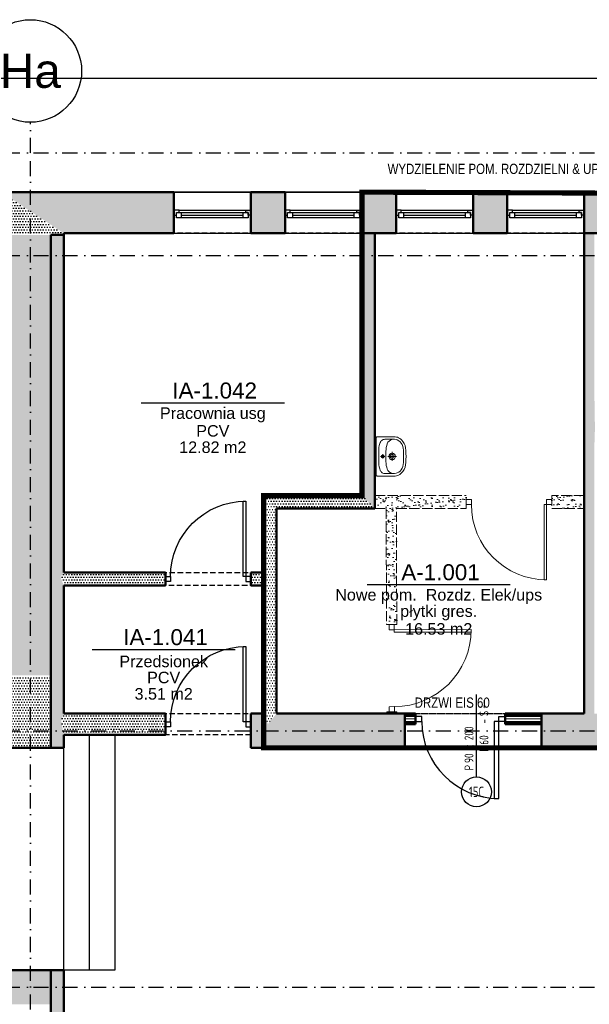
# Model space of a CAD drawing. Header units: millimetres. Extents: x 489 to 7736, y 461 to 5981.
# Tile 61 of 62: x 4515 to 5182, y 4790 to 5942. Entities that reach past the tile are written whole.
import ezdxf
from ezdxf.enums import TextEntityAlignment as Align

# ---------------------------------------------------------------- set-up
doc = ezdxf.new("R2010")
doc.units = ezdxf.units.MM
for name, pattern in [('ACAD_ISO02W100', [15, 12, -3]), ('DIVIDE', [31.75, 12.7, -6.35, 0, -6.35, 0, -6.35]), ('DOT___DASHED', [33.523888, 17.638888, -8.819444, 0.01, -7.055556]), ('HIDDEN', [9.525, 6.35, -3.175])]:
    doc.linetypes.add(name, pattern=pattern)
for name, color, linetype in [('WK-Drzwi', 9, 'Continuous'), ('WK-Drzwi IST', 8, 'Continuous'), ('WK-EtykDrzwi', 11, 'Continuous'), ('WK-EtykPom', 161, 'Continuous'), ('WK-Okna', 143, 'Continuous'), ('WK-Opisy', 143, 'Continuous'), ('WK-Otwory', 9, 'Continuous'), ('WK-PPoż', 1, 'Continuous'), ('WK-Schody', 254, 'Continuous'), ('WK-Siatka', 240, 'DOT___DASHED'), ('WK-Ściany', 7, 'Continuous')]:
    doc.layers.add(name, color=color, linetype=linetype)
doc.layers.add('WK-MEBLE', color=34, linetype='Continuous', lineweight=5)
doc.layers.add('WK-WYBURZENIA', color=6, linetype='Continuous', lineweight=5)
doc.layers.add('WK-Pomieszczenia', color=173, linetype='Continuous', plot=False)
doc.styles.add('Arial', font='micross.ttf', dxfattribs={"width": 0.9})
doc.styles.add('iso cp', font='isocpeur.ttf')
doc.styles.add('RomanS-Narrow', font='romans.shx', dxfattribs={"width": 0.8})
doc.styles.get("Standard").update_dxf_attribs({"font": 'ARIAL.TTF'})
doc.linetypes.add('BATTING', pattern='A,0.00254,-2.54,[134,ltypeshp.shx,S=2.54,R=0,X=-2.54,Y=0],-5.08,[134,ltypeshp.shx,S=2.54,R=180,X=2.54,Y=0],-2.54', length=10.16254)
pattern_1 = [(360, (699.431, 930.084), (1.5875, 3.175), [0, -3.175])]
pattern_2 = [(0, (699.431, 930.084), (1.5875, 3.175), [0, -3.175])]
pattern_3 = [(360, (699.431, 930.084), (1.5875, 3.175), [0, -3.175])]

# ---------------------------------------------------------------- blocks, each defined once
blk = doc.blocks.new('WK_Pow_tag_01_50')
at = {"color": 0, "linetype": 'ByBlock'}
blk.add_line((-2.789, 0), (2.789, 0), dxfattribs=at)
at = {"color": 0, "linetype": 'ByBlock', "style": 'Arial'}
for tag, height, p in [('POWIERZCHNIE:NUMERAUTO', 0.625, (0.071, 0.482)), ('POWIERZCHNIE:NAZWA', 0.45, (0, -0.455)), ('POWIERZCHNIE_WYKOŃCZENIE:POSADZKA', 0.45, (0, -1.091)), ('POWIERZCHNIE_STYL:POWOBLICZ', 0.45, (0, -1.728))]:
    blk.add_attdef(tag, text='', height=height, dxfattribs=at).set_placement(p, align=Align.MIDDLE)
blk = doc.blocks.new('J50a')
for p, q in [((20.9, 0), (-20.9, 0)), ((-23, -2.1), (-23, -21)), ((-20, -21), (-20, -10.2)), ((2.5, -7.7), (-2.5, -7.7)), ((0, -10.1), (0, -5.2)), ((20, -10.2), (20, -21)), ((23, -21), (23, -2.1)), ((-5.3, -18.7), (5.3, -18.7)), ((0, -24), (0, -13.5))]:
    blk.add_line(p, q)
at = {"flags": 128}
for points in [[(-20.9, 0, 0.056329), (-22.2, -0.1, 0.274623), (-22.8, -0.7, 0.078029), (-23, -2.1, 0.987626)], [(20.9, 0, -0.056329), (22.2, -0.1, -0.274623), (22.8, -0.7, -0.078029), (23, -2.1, -0.987626)], [(-20, -10.2, -0.104891), (-19.5, -7.9, -0.153237), (-17.1, -5.3, -0.096443), (-12.1, -3.6, -0.04719), (-3.1, -3), (-2.7, -3, 0.009116), (2.7, -3), (3.1, -3, -0.053543), (12.9, -3.7, -0.091574), (17.4, -5.5, -0.166964), (19.7, -8.4, -0.062926), (20, -10.2, -1.040135)], [(-23, -21, 0.111521), (-21.8, -26.3, 0.123014), (-17.6, -31.3, 0.141312), (-7.1, -34.8, 0.026087), (7.1, -34.8, 0.141312), (17.6, -31.3, 0.123014), (21.8, -26.3, 0.111521), (23, -21)]]:
    blk.add_lwpolyline(points, format="xyb", dxfattribs=at)
blk.add_lwpolyline([(13.8, -30.3, 0.212121), (19.3, -24.8, 0.157769), (19.7, -18.5, 0.270169), (14.8, -13, 0.074819), (6, -11.4), (6, -11.4), (2.2, -11.2), (-2.2, -11.2), (-6, -11.4), (-6, -11.4, 0.074819), (-14.8, -13, 0.270169), (-19.7, -18.5, 0.157769), (-19.3, -24.8, 0.212121), (-13.8, -30.3, 0.110292), (-5, -32), (0, -32), (5, -32, 0.110292)], format="xyb", close=True, dxfattribs=at)
for centre, radius in [((0, -7.7), 1.73), ((0, -18.7), 3.78), ((0, -18.7), 2.33)]:
    blk.add_circle(centre, radius)
blk = doc.blocks.new('BubbleDef')
at = {"color": 0, "linetype": 'Continuous'}
blk.add_circle((0, 0), 1.5, dxfattribs=at)
at = {"color": 0, "linetype": 'Continuous', "style": 'Arial'}
blk.add_attdef('LABEL', text='', height=1, dxfattribs=at).set_placement((0, 0), align=Align.MIDDLE)
blk = doc.blocks.new('WK_Door_Tag_02_50L')
at = {"color": 0, "linetype": 'ByBlock', "lineweight": -2}
blk.add_line((0, 0), (0, 2.75), dxfattribs=at)
blk.add_circle((0, -0.5), 0.5, dxfattribs=at)
at = {"color": 0, "linetype": 'ByBlock', "lineweight": -2, "style": 'RomanS-Narrow', "width": 0.75}
for tag, p in [('DRZWI_OBIEKTY:WYPOSAZENIESAMOZAMYKACZ', (0.1, 2.031)), ('DRZWI_OBIEKTY:WYPOSAZENIEKRATKAWENT', (0.1, 1.781)), ('DRZWI_OBIEKTY:KONTROLADOSTĘPU', (0.1, 2.28)), ('DRZWI_STYL:KLASAPPOŻ', (0.1, 0.839))]:
    blk.add_attdef(tag, text='', height=0.3, rotation=90, dxfattribs=at).set_placement(p, align=Align.TOP_LEFT)
for tag, p in [('DRZWI_STYL:KIERUNEKOTWIERANIAZNAK', (-0.1, 0.214)), ('DRZWI_STYL:ROZMIAR', (-0.1, 0.464))]:
    blk.add_attdef(tag, p, '', height=0.3, rotation=90, dxfattribs=at)
at = {"color": 0, "linetype": 'ByBlock', "lineweight": -2, "style": 'RomanS-Narrow', "width": 0.75, "flags": 4}
blk.add_attdef('DRZWI_OBIEKTY:SYMBOL', text='', height=0.35, rotation=360, dxfattribs=at).set_placement((0, -0.5), align=Align.MIDDLE_CENTER)

msp = doc.modelspace()

# ---------------------------------------------------------------- hatches: boundary and pattern name
at = {"layer": 'WK-WYBURZENIA', "linetype": 'Continuous', "lineweight": 0}
h = msp.add_hatch(dxfattribs=at)
h.set_pattern_fill('AR-SAND', color=6, scale=0.2, style=0)
h.set_pattern_definition([(37.5, (699.431, 930.084), (-0.320006, 9.788265), [0, -7.7216, 0, -8.636, 0, -8.255]), (7.5, (699.431, 930.084), (8.990466, 14.336502), [0, -4.1656, 0, -6.9596, 0, -2.667]), (327.5, (693.183, 930.084), (15.819847, 0.028744), [0, -2.54, 0, -9.144, 0, -11.938]), (317.5, (693.183, 930.084), (15.27113, 4.458586), [0, -1.27, 0, -5.9944, 0, -6.858])])
h.paths.add_polyline_path([(5175.68, 5369.81), (5175.68, 5384.81), (5137.68, 5384.81), (5137.68, 5369.81)], flags=0)
h.paths.add_polyline_path([(5037.68, 5369.81), (5037.68, 5384.81), (4956.03, 5384.81), (4952.03, 5373.81), (4956.03, 5369.81)], flags=0)
h.paths.add_polyline_path([(4944.03, 5369.81), (4952.03, 5373.81), (4956.03, 5384.81), (4930.68, 5384.81), (4930.68, 5369.81)], flags=0)
h = msp.add_hatch(dxfattribs=at)
h.set_pattern_fill('AR-SAND', color=6, scale=0.2, style=0)
h.set_pattern_definition([(37.5, (699.431, 930.084), (-0.320006, 9.788265), [0, -7.7216, 0, -8.636, 0, -8.255]), (7.5, (699.431, 930.084), (8.990466, 14.336502), [0, -4.1656, 0, -6.9596, 0, -2.667]), (327.5, (693.183, 930.084), (15.819847, 0.028744), [0, -2.54, 0, -9.144, 0, -11.938]), (317.5, (693.183, 930.084), (15.27113, 4.458586), [0, -1.27, 0, -5.9944, 0, -6.858])])
h.paths.add_polyline_path([(4956.03, 5369.81), (4952.03, 5373.81), (4944.03, 5369.81), (4944.35, 5233.95), (4956.35, 5233.98)], flags=0)
h.paths.add_polyline_path([(4956.58, 5131.98), (4944.58, 5131.95), (4944.59, 5129.82), (4956.59, 5129.85)], flags=0)
at = {"layer": 'WK-Ściany', "linetype": 'Continuous', "lineweight": -3}
h = msp.add_hatch(dxfattribs=at)
h.set_pattern_fill('DOTS', color=253, scale=2, style=0)
h.set_pattern_definition(pattern_1)
h.paths.add_polyline_path([(4566.68, 5689.81), (4566.68, 5691.81), (4493.68, 5739.81), (4493.68, 5689.81), (4551.68, 5689.81)], flags=0)
h = msp.add_hatch(dxfattribs=at)
h.set_pattern_fill('DOTS', color=253, scale=2, style=0)
h.set_pattern_definition(pattern_2)
h.paths.add_polyline_path([(4493.68, 5739.81), (4566.68, 5691.81), (4695.68, 5691.81), (4695.68, 5739.81)], flags=0)
h.paths.add_polyline_path([(4785.68, 5739.81), (4785.68, 5691.81), (4825.68, 5691.81), (4825.68, 5739.81)], flags=0)
h.paths.add_polyline_path([(4915.68, 5739.81), (4915.68, 5691.81), (4955.68, 5691.81), (4955.68, 5739.81)], flags=0)
h.paths.add_polyline_path([(5045.68, 5739.81), (5045.68, 5691.81), (5085.68, 5691.81), (5085.68, 5739.81)], flags=0)
h.paths.add_polyline_path([(5175.68, 5739.81), (5175.68, 5691.81), (5215.68, 5691.81), (5215.68, 5739.81)], flags=0)
h.paths.add_polyline_path([(5305.68, 5739.81), (5305.68, 5691.81), (5345.68, 5691.81), (5345.68, 5739.81)], flags=0)
h.paths.add_polyline_path([(5435.68, 5739.81), (5435.68, 5691.81), (5765.68, 5691.81), (5813.68, 5739.81)], flags=0)
h = msp.add_hatch(dxfattribs=at)
h.set_pattern_fill('DOTS', color=253, scale=2, style=0)
h.set_pattern_definition([(2e-11, (699.431, 930.084), (1.5875, 3.175), [0, -3.175])])
h.paths.add_polyline_path([(4118.68, 5641.81), (4153.68, 5641.81), (4153.68, 5689.81), (3858.68, 5689.81), (3858.68, 5641.81), (3878.68, 5641.81), (3885.35, 5656.98), (3888.68, 5641.81), (4103.68, 5641.81), (4113.68, 5656.56)], flags=0)
h.paths.add_polyline_path([(4243.68, 5689.81), (4243.68, 5641.81), (4308.68, 5641.81), (4308.68, 5689.81)], flags=0)
h.paths.add_polyline_path([(4398.68, 5689.81), (4398.68, 5641.81), (4503.68, 5641.81), (4551.68, 5641.81), (4551.68, 5689.81), (4493.68, 5689.81)], flags=0)
h.paths.add_polyline_path([(3483.68, 5689.81), (3483.68, 5641.81), (3613.68, 5641.81), (3613.68, 5689.81)], flags=0)
h.paths.add_polyline_path([(3703.68, 5689.81), (3703.68, 5641.81), (3768.68, 5641.81), (3768.68, 5689.81)], flags=0)
h.paths.add_polyline_path([(2883.68, 5689.81), (2873.68, 5673.81), (2883.68, 5641.81), (2928.68, 5641.81), (2928.68, 5689.81)], flags=0)
h.paths.add_polyline_path([(3018.68, 5689.81), (3018.68, 5641.81), (3083.68, 5641.81), (3083.68, 5689.81)], flags=0)
h.paths.add_polyline_path([(3173.68, 5689.81), (3188.68, 5641.81), (3378.68, 5641.81), (3393.68, 5689.81)], flags=0)
h = msp.add_hatch(dxfattribs=at)
h.set_pattern_fill('DOTS', color=253, scale=2, style=0)
h.set_pattern_definition([(360, (699.431, 930.084), (1.5875, 3.175), [0, -3.175])])
h.paths.add_polyline_path([(4566.68, 5104.85), (4563.77, 5121.51), (4551.68, 5129.85), (4551.68, 5089.81), (4566.68, 5089.81)], flags=0)
h.paths.add_polyline_path([(4566.68, 5689.81), (4551.68, 5689.81), (4551.68, 5294.81), (4562.93, 5289.81), (4566.68, 5294.81)], flags=0)
h.paths.add_polyline_path([(4566.68, 5279.81), (4562.93, 5289.81), (4551.68, 5294.81), (4551.68, 5129.85), (4563.77, 5121.51), (4566.68, 5129.85)], flags=0)
h = msp.add_hatch(dxfattribs=at)
h.set_pattern_fill('DOTS', color=253, scale=2, style=0)
h.set_pattern_definition(pattern_3)
h.paths.add_polyline_path([(4930.68, 5691.81), (4915.68, 5691.81), (4915.68, 5384.81), (4930.68, 5369.81)], flags=0)
h = msp.add_hatch(dxfattribs=at)
h.set_pattern_fill('DOTS', color=253, scale=2, style=0)
h.set_pattern_definition(pattern_3)
h.paths.add_polyline_path([(5187.68, 5691.81), (5175.68, 5691.81), (5175.68, 5444.81), (5188.27, 5463.14), (5187.68, 5499.81)], flags=0)
h.paths.add_polyline_path([(5187.68, 5444.81), (5188.27, 5463.14), (5175.68, 5444.81), (5175.68, 5129.85), (5183.68, 5117.5), (5187.68, 5129.85)], flags=0)
h = msp.add_hatch(dxfattribs=at)
h.set_pattern_fill('DOTS', color=253, scale=2, style=0)
h.set_pattern_definition([(360, (699.431, 930.084), (1.5875, 3.175), [0, -3.175])])
h.paths.add_polyline_path([(4551.68, 5641.81), (4503.68, 5641.81), (4503.68, 5174.68), (4551.68, 5174.68)], flags=0)
h = msp.add_hatch(dxfattribs=at)
h.set_pattern_fill('DOTS', color=253, scale=2, style=0)
h.set_pattern_definition(pattern_1)
h.paths.add_polyline_path([(4800.68, 5129.85), (4805.68, 5117.75), (4815.68, 5129.85), (4815.68, 5294.81), (4804.43, 5289.81), (4800.68, 5279.81)], flags=0)
h.paths.add_polyline_path([(4800.68, 5294.81), (4804.43, 5289.81), (4815.68, 5294.81), (4815.68, 5369.81), (4800.68, 5384.81)], flags=0)
h = msp.add_hatch(dxfattribs=at)
h.set_pattern_fill('DOTS', color=253, scale=2, style=0)
h.set_pattern_definition([(360, (699.431, 930.084), (1.5875, 3.175), [0, -3.175])])
h.paths.add_polyline_path([(4930.68, 5369.81), (4915.68, 5384.81), (4800.68, 5384.81), (4815.68, 5369.81)], flags=0)
h = msp.add_hatch(dxfattribs=at)
h.set_pattern_fill('DOTS', color=253, scale=2, style=0)
h.set_pattern_definition(pattern_2)
h.paths.add_polyline_path([(4566.68, 5294.81), (4562.93, 5289.81), (4566.68, 5279.81), (4685.68, 5279.81), (4685.68, 5294.81)], flags=0)
h.paths.add_polyline_path([(4785.68, 5294.81), (4785.68, 5279.81), (4800.68, 5279.81), (4804.43, 5289.81), (4800.68, 5294.81)], flags=0)
h = msp.add_hatch(dxfattribs=at)
h.set_pattern_fill('DOTS', color=253, scale=2, style=0)
h.set_pattern_definition([(6e-13, (699.431, 930.084), (1.5875, 3.175), [0, -3.175])])
h.paths.add_polyline_path([(4468.72, 5104.81), (4468.72, 5089.81), (4551.68, 5089.81), (4551.68, 5174.68), (4503.68, 5174.68), (4468.72, 5174.68)], flags=0)
h = msp.add_hatch(dxfattribs=at)
h.set_pattern_fill('DOTS', color=253, scale=2, angle=360, style=0)
h.set_pattern_definition([(360, (699.431, 930.084), (1.5875, 3.175), [0, -3.175])])
h.paths.add_polyline_path([(4566.68, 5129.85), (4563.77, 5121.51), (4566.68, 5104.85), (4685.68, 5104.85), (4685.68, 5129.85)], flags=0)
h.paths.add_polyline_path([(4785.68, 5129.85), (4785.68, 5104.85)], flags=0)
h = msp.add_hatch(dxfattribs=at)
h.set_pattern_fill('DOTS', color=253, scale=2, style=0)
h.set_pattern_definition([(2e-11, (699.431, 930.084), (1.5875, 3.175), [0, -3.175])])
h.paths.add_polyline_path([(5187.68, 5129.85), (5183.68, 5117.5), (5187.68, 5089.81), (5265.68, 5089.81), (5265.68, 5104.81), (5265.68, 5129.81), (5265.68, 5129.85)], flags=0)
h.paths.add_polyline_path([(4785.68, 5129.85), (4785.68, 5104.85), (4785.68, 5089.81), (4800.68, 5089.81), (4805.68, 5117.75), (4800.68, 5129.85)], flags=0)
h.paths.add_polyline_path([(4815.68, 5129.85), (4805.68, 5117.75), (4800.68, 5089.81), (4965.68, 5089.81), (4965.68, 5129.85)], flags=0)
h.paths.add_polyline_path([(5125.68, 5129.85), (5125.68, 5089.81), (5187.68, 5089.81), (5183.68, 5117.5), (5175.68, 5129.85)], flags=0)
h = msp.add_hatch(dxfattribs=at)
h.set_pattern_fill('DOTS', color=253, scale=2, style=0)
h.set_pattern_definition([(2e-11, (699.431, 930.084), (1.5875, 3.175), [0, -3.175])])
h.paths.add_polyline_path([(3276.68, 4804.81), (3298.77, 4789.81), (3336.68, 4789.81), (3763.68, 4789.81), (3763.68, 4829.81), (3276.68, 4829.81)], flags=0)
h.paths.add_polyline_path([(3883.68, 4829.81), (3883.68, 4789.81), (4278.68, 4789.81), (4283.68, 4801.89), (4293.68, 4789.81), (4323.68, 4789.81), (4323.68, 4829.81)], flags=0)
h.paths.add_polyline_path([(4443.68, 4829.81), (4443.68, 4789.81), (4503.68, 4789.81), (4551.68, 4789.81), (4551.68, 4829.81)], flags=0)
h = msp.add_hatch(dxfattribs=at)
h.set_pattern_fill('DOTS', color=253, scale=2, style=0)
h.set_pattern_definition([(360, (699.431, 930.084), (1.5875, 3.175), [0, -3.175])])
h.paths.add_polyline_path([(4566.68, 4829.81), (4551.68, 4829.81), (4551.68, 4255.31), (4566.68, 4280.31)], flags=0)

# ---------------------------------------------------------------- linework, layer by layer
at = {"color": 1, "linetype": 'DIVIDE', "const_width": 6}
msp.add_lwpolyline([(4915.68, 5739.81), (5478.18, 5737.59), (5480.68, 5104.81), (5265.68, 5104.81), (5265.68, 5089.81), (5187.68, 5089.81), (4800.68, 5089.81), (4800.68, 5384.81), (4915.68, 5384.81)], close=True, dxfattribs=at)
at = {"layer": 'WK-Drzwi', "color": 9, "linetype": 'Continuous', "lineweight": -3}
for points in [[(4985.7, 5126.6), (4978.2, 5126.6), (4978.2, 5120.6), (4985.7, 5120.6)], [(5075.7, 5126.6), (5083.2, 5126.6), (5083.2, 5120.6), (5075.7, 5120.6)], [(5075.7, 5120.6), (5070.3, 5120.6), (5070.3, 5030.6), (5075.7, 5030.6)]]:
    msp.add_lwpolyline(points, close=True, dxfattribs=at)
at = {"layer": 'WK-Drzwi', "color": 8, "linetype": 'Continuous', "lineweight": -3}
msp.add_arc((5075.7, 5120.6), 90, 180, 270, dxfattribs=at)
at = {"layer": 'WK-Drzwi IST', "color": 8, "linetype": 'Continuous', "lineweight": -3}
for points in [[(4779.68, 5290.31), (4776.68, 5290.31), (4776.68, 5378.31), (4779.68, 5378.31)], [(4691.68, 5284.31), (4685.68, 5284.31), (4685.68, 5290.31), (4691.68, 5290.31)], [(4779.68, 5284.31), (4785.68, 5284.31), (4785.68, 5290.31), (4779.68, 5290.31)], [(4779.68, 5120.35), (4776.68, 5120.35), (4776.68, 5208.35), (4779.68, 5208.35)], [(4691.68, 5114.35), (4685.68, 5114.35), (4685.68, 5120.35), (4691.68, 5120.35)], [(4779.68, 5114.35), (4785.68, 5114.35), (4785.68, 5120.35), (4779.68, 5120.35)]]:
    msp.add_lwpolyline(points, close=True, dxfattribs=at)
at = {"layer": 'WK-Drzwi IST', "color": 8, "linetype": 'Continuous', "lineweight": -3, "extrusion": (0, 0, -1)}
for centre in [(-4779.68, 5290.31), (-4779.68, 5120.35)]:
    msp.add_arc(centre, 88, 0, 90, dxfattribs=at)
at = {"layer": 'WK-MEBLE', "ltscale": 1.3}
msp.add_lwpolyline([(5175.68, 5444.81), (5175.68, 5315.98)], dxfattribs=at)
at = {"layer": 'WK-Okna', "color": 143, "linetype": 'Continuous', "lineweight": -3}
for p, q in [((4695.68, 5739.81), (4785.68, 5739.81)), ((4825.68, 5739.81), (4915.68, 5739.81)), ((4955.68, 5739.81), (5045.68, 5739.81)), ((5085.68, 5739.81), (5175.68, 5739.81)), ((4701.68, 5718.81), (4779.68, 5718.81)), ((4704.68, 5709.81), (4704.68, 5715.81)), ((4704.68, 5712.81), (4776.68, 5712.81)), ((4776.68, 5709.81), (4776.68, 5715.81)), ((4831.68, 5718.81), (4909.68, 5718.81)), ((4834.68, 5709.81), (4834.68, 5715.81)), ((4834.68, 5712.81), (4906.68, 5712.81)), ((4906.68, 5709.81), (4906.68, 5715.81)), ((4961.68, 5718.81), (5039.68, 5718.81)), ((4964.68, 5709.81), (4964.68, 5715.81)), ((4964.68, 5712.81), (5036.68, 5712.81)), ((5036.68, 5709.81), (5036.68, 5715.81)), ((5091.68, 5718.81), (5169.68, 5718.81)), ((5094.68, 5709.81), (5094.68, 5715.81)), ((5094.68, 5712.81), (5166.68, 5712.81)), ((5166.68, 5709.81), (5166.68, 5715.81)), ((4695.68, 5691.81), (4785.68, 5691.81)), ((4825.68, 5691.81), (4915.68, 5691.81)), ((4955.68, 5691.81), (5045.68, 5691.81)), ((5085.68, 5691.81), (5175.68, 5691.81))]:
    msp.add_line(p, q, dxfattribs=at)
for points in [[(4701.68, 5718.81), (4695.68, 5718.81), (4695.68, 5712.81), (4698.68, 5712.81), (4698.68, 5715.81), (4701.68, 5715.81)], [(4698.68, 5709.81), (4698.68, 5715.81), (4782.68, 5715.81), (4782.68, 5709.81)], [(4779.68, 5718.81), (4785.68, 5718.81), (4785.68, 5712.81), (4782.68, 5712.81), (4782.68, 5715.81), (4779.68, 5715.81)], [(4831.68, 5718.81), (4825.68, 5718.81), (4825.68, 5712.81), (4828.68, 5712.81), (4828.68, 5715.81), (4831.68, 5715.81)], [(4828.68, 5709.81), (4828.68, 5715.81), (4912.68, 5715.81), (4912.68, 5709.81)], [(4909.68, 5718.81), (4915.68, 5718.81), (4915.68, 5712.81), (4912.68, 5712.81), (4912.68, 5715.81), (4909.68, 5715.81)], [(4961.68, 5718.81), (4955.68, 5718.81), (4955.68, 5712.81), (4958.68, 5712.81), (4958.68, 5715.81), (4961.68, 5715.81)], [(4958.68, 5709.81), (4958.68, 5715.81), (5042.68, 5715.81), (5042.68, 5709.81)], [(5039.68, 5718.81), (5045.68, 5718.81), (5045.68, 5712.81), (5042.68, 5712.81), (5042.68, 5715.81), (5039.68, 5715.81)], [(5091.68, 5718.81), (5085.68, 5718.81), (5085.68, 5712.81), (5088.68, 5712.81), (5088.68, 5715.81), (5091.68, 5715.81)], [(5088.68, 5709.81), (5088.68, 5715.81), (5172.68, 5715.81), (5172.68, 5709.81)], [(5169.68, 5718.81), (5175.68, 5718.81), (5175.68, 5712.81), (5172.68, 5712.81), (5172.68, 5715.81), (5169.68, 5715.81)]]:
    msp.add_lwpolyline(points, close=True, dxfattribs=at)
at = {"layer": 'WK-Opisy', "ltscale": 1.3}
msp.add_lwpolyline([(673.68, 5873.08), (5813.68, 5873.08)], dxfattribs=at)
at = {"layer": 'WK-Opisy'}
msp.add_lwpolyline([(673.68, 5689.81), (673.68, 4219.81), (893.68, 4219.81), (1183.68, 4219.81), (4553.68, 4219.8), (4553.68, 3218.31), (5747.68, 3218.31), (5747.68, 4239.81), (5813.68, 4239.81), (5813.68, 4787.81), (5813.68, 5739.81), (4493.68, 5739.81), (4493.68, 5691.81), (2883.68, 5689.81), (2883.68, 5809.81), (2323.68, 5809.81), (2323.68, 5689.81)], close=True, dxfattribs=at)
at = {"layer": 'WK-Otwory', "color": 9, "linetype": 'HIDDEN', "lineweight": -3}
for p, q in [((4695.68, 5739.81), (4785.68, 5739.81)), ((4825.68, 5739.81), (4915.68, 5739.81)), ((4955.68, 5739.81), (5045.68, 5739.81)), ((5085.68, 5739.81), (5175.68, 5739.81)), ((4695.68, 5691.81), (4785.68, 5691.81)), ((4825.68, 5691.81), (4915.68, 5691.81)), ((4955.68, 5691.81), (5045.68, 5691.81)), ((5085.68, 5691.81), (5175.68, 5691.81)), ((4965.68, 5129.85), (5125.68, 5129.85)), ((4965.68, 5089.81), (5125.68, 5089.81))]:
    msp.add_line(p, q, dxfattribs=at)
at = {"layer": 'WK-Otwory', "color": 9, "linetype": 'Continuous', "lineweight": -3}
for p, q in [((4695.68, 5739.81), (4695.68, 5691.81)), ((4785.68, 5739.81), (4785.68, 5691.81)), ((4825.68, 5739.81), (4825.68, 5691.81)), ((4915.68, 5739.81), (4915.68, 5691.81)), ((4955.68, 5739.81), (4955.68, 5691.81)), ((5045.68, 5739.81), (5045.68, 5691.81)), ((5085.68, 5739.81), (5085.68, 5691.81)), ((5175.68, 5739.81), (5175.68, 5691.81)), ((4965.68, 5129.85), (4965.68, 5089.81)), ((5125.68, 5129.85), (5125.68, 5089.81))]:
    msp.add_line(p, q, dxfattribs=at)
at = {"layer": 'WK-Pomieszczenia', "color": 173, "linetype": 'HIDDEN', "lineweight": -3}
for p, q in [((4566.68, 5294.81), (4566.68, 5691.81)), ((4915.68, 5691.81), (4566.68, 5691.81)), ((4915.68, 5384.81), (4915.68, 5691.81)), ((4930.68, 5691.81), (4930.68, 5369.81)), ((5175.68, 5691.81), (4930.68, 5691.81)), ((5175.68, 5129.85), (5175.68, 5691.81)), ((4800.68, 5294.81), (4800.68, 5384.81)), ((4800.68, 5384.81), (4915.68, 5384.81)), ((4930.68, 5369.81), (4815.68, 5369.81)), ((4815.68, 5369.81), (4815.68, 5129.85)), ((4566.68, 5294.81), (4800.68, 5294.81)), ((4800.68, 5279.81), (4566.68, 5279.81)), ((4566.68, 5279.81), (4566.68, 5129.85)), ((4800.68, 5129.85), (4800.68, 5279.81)), ((4566.68, 5129.85), (4800.68, 5129.85)), ((4815.68, 5129.85), (5175.68, 5129.85)), ((4785.68, 5104.85), (4566.68, 5104.85)), ((4566.68, 5104.85), (4566.68, 5089.81)), ((4785.68, 5089.81), (4785.68, 5104.85)), ((4566.68, 5089.81), (1296.68, 5089.81)), ((4785.68, 5089.81), (5265.68, 5089.81)), ((1296.68, 4829.81), (4566.68, 4829.81)), ((4566.68, 4829.81), (4566.68, 4280.75))]:
    msp.add_line(p, q, dxfattribs=at)
at = {"layer": 'WK-Schody', "ltscale": 0.5}
for points in [[(4626.68, 5104.81), (4626.68, 4829.81), (4566.68, 4829.81), (4566.68, 5089.81)], [(4596.68, 5104.81), (4596.68, 4829.81)]]:
    msp.add_lwpolyline(points, dxfattribs=at)
at = {"layer": 'WK-Siatka', "color": 240, "linetype": 'DOT___DASHED', "lineweight": -3}
for p, q in [((4527.68, 5785.65), (4527.68, 5821.53)), ((699.43, 5785.65), (5789.68, 5785.65)), ((4527.68, 3640.81), (4527.68, 5785.65)), ((699.43, 5665.81), (5789.68, 5665.81)), ((699.43, 5109.81), (5789.68, 5109.81)), ((699.43, 4809.81), (5789.68, 4809.81))]:
    msp.add_line(p, q, dxfattribs=at)
at = {"layer": 'WK-WYBURZENIA', "color": 6, "linetype": 'ACAD_ISO02W100', "lineweight": 0}
for p, q in [((4930.68, 5384.81), (5037.68, 5384.81)), ((4930.68, 5384.81), (4930.68, 5369.81)), ((5037.68, 5369.81), (5037.68, 5384.81)), ((5175.68, 5384.81), (5137.68, 5384.81)), ((5137.68, 5384.81), (5137.68, 5369.81)), ((5175.68, 5369.81), (5175.68, 5384.81)), ((4930.68, 5369.81), (4944.03, 5369.81)), ((4944.03, 5369.81), (4944.35, 5233.95)), ((4956.03, 5369.81), (5037.68, 5369.81)), ((4956.35, 5233.98), (4956.03, 5369.81)), ((5137.68, 5369.81), (5175.68, 5369.81)), ((4944.35, 5233.95), (4956.35, 5233.98)), ((4956.58, 5131.98), (4944.58, 5131.95)), ((4944.58, 5131.95), (4944.59, 5129.82)), ((4944.59, 5129.82), (4956.59, 5129.85)), ((4956.59, 5129.85), (4956.58, 5131.98))]:
    msp.add_line(p, q, dxfattribs=at)
at = {"layer": 'WK-WYBURZENIA', "color": 6, "linetype": 'Continuous', "lineweight": 5}
for points in [[(5043.68, 5380.31), (5037.68, 5380.31), (5037.68, 5374.31), (5043.68, 5374.31)], [(5131.68, 5380.31), (5137.68, 5380.31), (5137.68, 5374.31), (5131.68, 5374.31)], [(5131.68, 5374.31), (5128.68, 5374.31), (5128.68, 5286.31), (5131.68, 5286.31)], [(4947.36, 5227.96), (4947.35, 5233.96), (4953.35, 5233.97), (4953.36, 5227.97)], [(4953.36, 5227.97), (4953.37, 5224.97), (5043.37, 5225.18), (5043.36, 5228.18)], [(4947.57, 5137.96), (4947.58, 5131.96), (4953.58, 5131.97), (4953.57, 5137.97)]]:
    msp.add_lwpolyline(points, close=True, dxfattribs=at)
at = {"layer": 'WK-WYBURZENIA', "color": 8, "linetype": 'Continuous', "lineweight": 5}
for centre, radius, start, end in [((5131.68, 5374.31), 88, 180, 270), ((4953.36, 5227.97), 90, 270.13234, 0.13234)]:
    msp.add_arc(centre, radius, start, end, dxfattribs=at)
at = {"layer": 'WK-Ściany', "color": 7, "linetype": 'Continuous', "lineweight": 50}
for p, q in [((4695.68, 5739.81), (4493.68, 5739.81)), ((4695.68, 5691.81), (4695.68, 5739.81)), ((4785.68, 5739.81), (4785.68, 5691.81)), ((4825.68, 5739.81), (4785.68, 5739.81)), ((4825.68, 5691.81), (4825.68, 5739.81)), ((4915.68, 5739.81), (4915.68, 5691.81)), ((4955.68, 5739.81), (4915.68, 5739.81)), ((4955.68, 5691.81), (4955.68, 5739.81)), ((5045.68, 5739.81), (5045.68, 5691.81)), ((5085.68, 5739.81), (5045.68, 5739.81)), ((5085.68, 5691.81), (5085.68, 5739.81)), ((5175.68, 5739.81), (5175.68, 5691.81)), ((5215.68, 5739.81), (5175.68, 5739.81)), ((4551.68, 5641.81), (4551.68, 5689.81)), ((4551.68, 5689.81), (4566.68, 5689.81)), ((4551.68, 5089.81), (4551.68, 5689.81)), ((4566.68, 5689.81), (4551.68, 5689.81)), ((4566.68, 5689.81), (4566.68, 5691.81)), ((4566.68, 5691.81), (4695.68, 5691.81)), ((4566.68, 5294.81), (4566.68, 5689.81)), ((4785.68, 5691.81), (4825.68, 5691.81)), ((4915.68, 5691.81), (4955.68, 5691.81)), ((4930.68, 5691.81), (4915.68, 5691.81)), ((4915.68, 5691.81), (4915.68, 5384.81)), ((4930.68, 5369.81), (4930.68, 5691.81)), ((5045.68, 5691.81), (5085.68, 5691.81)), ((5175.68, 5691.81), (5215.68, 5691.81)), ((5175.68, 5129.85), (5175.68, 5691.81)), ((5187.68, 5691.81), (5175.68, 5691.81)), ((4551.68, 5174.68), (4551.68, 5641.81)), ((4800.68, 5384.81), (4800.68, 5294.81)), ((4915.68, 5384.81), (4800.68, 5384.81)), ((4815.68, 5129.85), (4815.68, 5369.81)), ((4815.68, 5369.81), (4930.68, 5369.81)), ((4685.68, 5294.81), (4566.68, 5294.81)), ((4685.68, 5279.81), (4685.68, 5294.81)), ((4785.68, 5294.81), (4785.68, 5279.81)), ((4800.68, 5294.81), (4785.68, 5294.81)), ((4566.68, 5279.81), (4685.68, 5279.81)), ((4566.68, 5129.85), (4566.68, 5279.81)), ((4785.68, 5279.81), (4800.68, 5279.81)), ((4800.68, 5279.81), (4800.68, 5129.85)), ((4551.68, 5089.81), (4551.68, 5174.68)), ((4685.68, 5129.85), (4566.68, 5129.85)), ((4685.68, 5104.85), (4685.68, 5129.85)), ((4785.68, 5129.85), (4785.68, 5104.85)), ((4800.68, 5129.85), (4785.68, 5129.85)), ((4965.68, 5129.85), (4815.68, 5129.85)), ((4965.68, 5089.81), (4965.68, 5129.85)), ((4978.2, 5129.85), (4965.68, 5129.85)), ((4965.68, 5129.85), (4965.68, 5117.35)), ((4978.2, 5127.35), (4965.68, 5127.35)), ((4978.2, 5117.35), (4978.2, 5129.85)), ((5125.68, 5129.85), (5083.2, 5129.85)), ((5083.2, 5129.85), (5083.2, 5117.35)), ((5125.68, 5127.35), (5083.2, 5127.35)), ((5125.68, 5129.85), (5125.68, 5089.81)), ((5175.68, 5129.85), (5125.68, 5129.85)), ((5125.68, 5117.35), (5125.68, 5129.85)), ((4965.68, 5119.85), (4978.2, 5119.85)), ((4965.68, 5117.35), (4978.2, 5117.35)), ((5083.2, 5119.85), (5125.68, 5119.85)), ((5083.2, 5117.35), (5125.68, 5117.35)), ((4566.68, 5104.85), (4685.68, 5104.85)), ((4566.68, 5089.81), (4566.68, 5104.85)), ((4785.68, 5104.85), (4785.68, 5089.81)), ((4468.72, 5089.81), (4551.68, 5089.81)), ((4551.68, 5089.81), (4566.68, 5089.81)), ((4785.68, 5089.81), (4965.68, 5089.81)), ((5125.68, 5089.81), (5265.68, 5089.81)), ((4551.68, 4829.81), (4443.68, 4829.81)), ((4551.68, 4789.81), (4551.68, 4829.81)), ((4566.68, 4829.81), (4551.68, 4829.81)), ((4551.68, 4829.81), (4551.68, 4255.31)), ((4566.68, 4280.31), (4566.68, 4829.81))]:
    msp.add_line(p, q, dxfattribs=at)
at = {"layer": 'WK-Ściany', "color": 7, "linetype": 'Continuous', "lineweight": -3}
for p, q in [((4965.68, 5128.6), (4978.2, 5128.6)), ((4978.2, 5128.6), (4965.68, 5128.6)), ((4965.68, 5127.35), (4978.2, 5127.35)), ((5083.2, 5128.6), (5125.68, 5128.6)), ((5125.68, 5128.6), (5083.2, 5128.6)), ((5083.2, 5127.35), (5125.68, 5127.35)), ((4978.2, 5119.85), (4965.68, 5119.85)), ((4965.68, 5118.6), (4978.2, 5118.6)), ((4978.2, 5118.6), (4965.68, 5118.6)), ((5125.68, 5119.85), (5083.2, 5119.85)), ((5083.2, 5118.6), (5125.68, 5118.6)), ((5125.68, 5118.6), (5083.2, 5118.6))]:
    msp.add_line(p, q, dxfattribs=at)
at = {"layer": 'WK-Ściany', "color": 124, "linetype": 'BATTING', "lineweight": 0, "ltscale": 0.35}
for p, q in [((4978.2, 5123.6), (4965.68, 5123.6)), ((5125.68, 5123.6), (5083.2, 5123.6))]:
    msp.add_line(p, q, dxfattribs=at)

# ---------------------------------------------------------------- block references
at = {"layer": 'WK-EtykDrzwi', "color": 11, "linetype": 'Continuous', "lineweight": -3, "ltscale": 1.3}
ref = msp.add_blockref('WK_Door_Tag_02_50L', (5049.67, 5055.82), dxfattribs=dict(at, xscale=35, yscale=35, zscale=8))
ref.add_attrib('DRZWI_OBIEKTY:KONTROLADOSTĘPU', '--', dxfattribs={"layer": '0', "color": 0, "linetype": 'ByBlock', "lineweight": -2, "height": 10.5, "rotation": 90, "style": 'iso cp', "width": 0.75}).set_placement((5052.3, 5135.63), align=Align.TOP_LEFT)
ref.add_attrib('DRZWI_STYL:KIERUNEKOTWIERANIAZNAK', 'P', (5046.17, 5063.32), dxfattribs={"layer": '0', "color": 0, "linetype": 'ByBlock', "lineweight": -2, "height": 10.5, "rotation": 90, "style": 'iso cp', "width": 0.75})
ref.add_attrib('DRZWI_STYL:KLASAPPOŻ', 'EI60', dxfattribs={"layer": '0', "color": 0, "linetype": 'ByBlock', "lineweight": -2, "height": 10.5, "rotation": 90, "style": 'iso cp', "width": 0.75}).set_placement((5053.17, 5085.2), align=Align.TOP_LEFT)
ref.add_attrib('DRZWI_STYL:ROZMIAR', '90 x 200', (5046.17, 5072.07), dxfattribs={"layer": '0', "color": 0, "linetype": 'ByBlock', "lineweight": -2, "height": 10.5, "rotation": 90, "style": 'iso cp', "width": 0.75})
ref.add_attrib('DRZWI_OBIEKTY:WYPOSAZENIESAMOZAMYKACZ', 'S', dxfattribs={"layer": '0', "color": 0, "linetype": 'ByBlock', "lineweight": -2, "height": 10.5, "rotation": 90, "style": 'iso cp', "width": 0.75}).set_placement((5053.17, 5126.89), align=Align.TOP_LEFT)
ref.add_attrib('DRZWI_OBIEKTY:WYPOSAZENIEKRATKAWENT', '-', dxfattribs={"layer": '0', "color": 0, "linetype": 'ByBlock', "lineweight": -2, "height": 10.5, "rotation": 90, "style": 'iso cp', "width": 0.75}).set_placement((5053.17, 5118.14), align=Align.TOP_LEFT)
ref.add_attrib('DRZWI_OBIEKTY:SYMBOL', '15C', dxfattribs={"layer": '0', "color": 0, "linetype": 'ByBlock', "lineweight": -2, "height": 12.25, "style": 'iso cp', "width": 0.75}).set_placement((5049.67, 5038.32), align=Align.MIDDLE_CENTER)
at = {"layer": 'WK-EtykPom', "color": 161, "linetype": 'Continuous', "lineweight": -3, "ltscale": 1.3, "xscale": 30, "yscale": 30, "zscale": 40}
for p, values in [((4741.18, 5493.31), {'POWIERZCHNIE_WYKOŃCZENIE:POSADZKA': 'PCV', 'POWIERZCHNIE:NUMERAUTO': 'IA-1.042', 'POWIERZCHNIE:NAZWA': 'Pracownia usg', 'POWIERZCHNIE_STYL:POWOBLICZ': '12.82 m2'}), ((5005.47, 5280.79), {'POWIERZCHNIE_WYKOŃCZENIE:POSADZKA': 'płytki gres.', 'POWIERZCHNIE:NUMERAUTO': 'A-1.001', 'POWIERZCHNIE:NAZWA': 'Nowe pom.  Rozdz. Elek/ups', 'POWIERZCHNIE_STYL:POWOBLICZ': '16.53 m2'}), ((4683.68, 5204.83), {'POWIERZCHNIE_WYKOŃCZENIE:POSADZKA': 'PCV', 'POWIERZCHNIE:NUMERAUTO': 'IA-1.041', 'POWIERZCHNIE:NAZWA': 'Przedsionek', 'POWIERZCHNIE_STYL:POWOBLICZ': '3.51 m2'})]:
    msp.add_blockref('WK_Pow_tag_01_50', p, dxfattribs=at).add_auto_attribs(values)
at = {"layer": 'WK-Siatka', "color": 240, "linetype": 'DOT___DASHED', "lineweight": -3, "ltscale": 1.3, "xscale": 40, "yscale": 40, "zscale": 40}
msp.add_blockref('BubbleDef', (4527.68, 5881.53), dxfattribs=at).add_auto_attribs({'LABEL': 'Ha'})
at = {"layer": 'WK-WYBURZENIA', "color": 6, "linetype": 'Continuous', "lineweight": 5, "rotation": 89.99999999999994}
msp.add_blockref('J50a', (4932.25, 5430.7), dxfattribs=at)

# ---------------------------------------------------------------- texts
at = {"layer": 'WK-PPoż', "color": 1, "ltscale": 5, "width": 0.8}
for s, p in [('WYDZIELENIE POM. ROZDZIELNI & UPS DO REI 120 ', (4945.69, 5761.04)), ('DRZWI EIS 60 ', (4977.28, 5136.69))]:
    msp.add_text(s, height=12, dxfattribs=at).set_placement(p)

doc.saveas('drawing.dxf')
